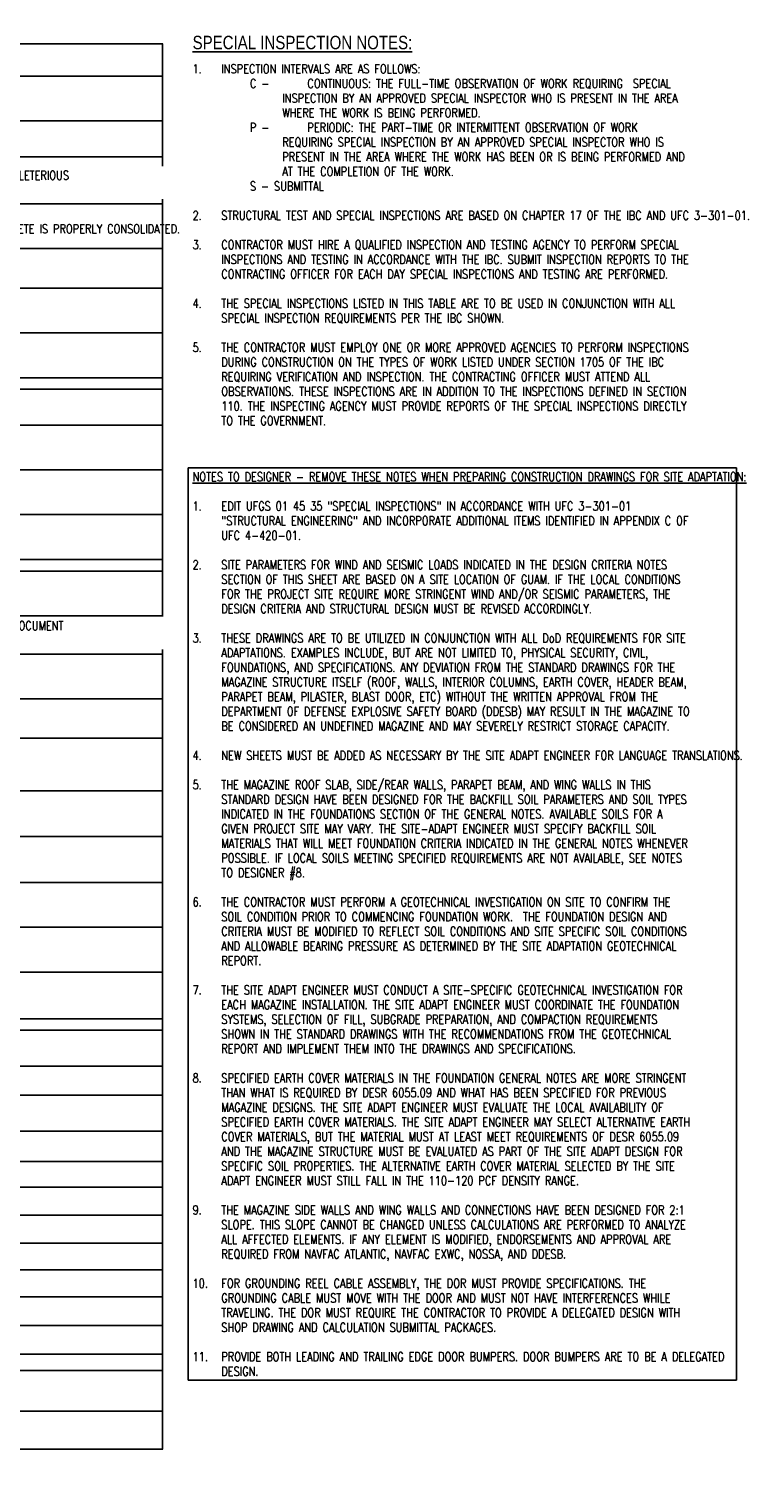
# Model space of a CAD drawing. Header units: inches. Extents: x -34.8 to -6, y 26.6 to 46.9.
# Tile 2 of 2: x -15.9 to -6, y 26.6 to 46.9. Entities that reach past the tile are written whole.
import ezdxf

# ---------------------------------------------------------------- set-up
doc = ezdxf.new("R2010")
doc.units = ezdxf.units.IN
doc.header["$MEASUREMENT"] = 0
for name, color, linetype in [('A-DETL-THIN', 1, 'Continuous'), ('S-ANNO-NOTE', 2, 'Continuous'), ('S-ANNO-TEXT', 2, 'Continuous')]:
    doc.layers.add(name, color=color, linetype=linetype)
doc.styles.add('Annotative', font='romans.shx', dxfattribs={"width": 0.8, "height": 0.125})
doc.styles.add('TITLES', font='swiss.ttf', dxfattribs={"width": 0.8, "height": 0.25})

msp = doc.modelspace()

# ---------------------------------------------------------------- linework, layer by layer
at = {"layer": 'A-DETL-THIN', "lineweight": -3}
for p, q in [((-13.994, 46.681), (-34.81, 46.681)), ((-13.999, 27.074), (-13.999, 46.681)), ((-34.81, 46.228), (-13.994, 46.228)), ((-34.81, 45.603), (-13.994, 45.603)), ((-34.81, 45.103), (-13.994, 45.103)), ((-34.81, 44.447), (-13.994, 44.447)), ((-34.81, 43.822), (-13.994, 43.822)), ((-34.81, 43.272), (-13.994, 43.272)), ((-34.81, 42.647), (-13.994, 42.647)), ((-34.81, 42.022), (-13.994, 42.022)), ((-34.81, 41.861), (-13.994, 41.861)), ((-34.81, 41.361), (-13.994, 41.361)), ((-34.81, 40.736), (-13.994, 40.736)), ((-34.81, 40.111), (-13.994, 40.111)), ((-34.81, 39.486), (-13.994, 39.486)), ((-34.81, 39.324), (-13.994, 39.324)), ((-34.81, 38.699), (-13.994, 38.699)), ((-34.81, 38.166), (-13.994, 38.166)), ((-34.81, 37.542), (-13.994, 37.542)), ((-34.81, 36.994), (-13.994, 36.994)), ((-34.81, 36.26), (-13.994, 36.26)), ((-34.81, 35.62), (-13.994, 35.62)), ((-34.81, 34.981), (-13.994, 34.981)), ((-34.81, 34.356), (-13.994, 34.356)), ((-34.81, 33.731), (-13.994, 33.731)), ((-34.81, 33.08), (-13.994, 33.08)), ((-34.81, 32.919), (-13.994, 32.919)), ((-34.81, 32.419), (-13.994, 32.419)), ((-34.81, 32.011), (-13.994, 32.011)), ((-34.81, 31.511), (-13.994, 31.511)), ((-34.817, 31.089), (-13.994, 31.089)), ((-34.817, 30.729), (-13.994, 30.729)), ((-34.817, 30.34), (-13.994, 30.34)), ((-34.817, 29.95), (-13.994, 29.95)), ((-34.817, 29.576), (-13.994, 29.576)), ((-34.817, 29.201), (-13.994, 29.201)), ((-34.817, 28.8), (-13.994, 28.8)), ((-34.817, 28.399), (-13.994, 28.399)), ((-34.817, 28.173), (-13.994, 28.173)), ((-34.817, 27.607), (-13.994, 27.607)), ((-34.817, 27.074), (-13.994, 27.074))]:
    msp.add_line(p, q, dxfattribs=at)

# ---------------------------------------------------------------- texts
at = {"layer": 'S-ANNO-TEXT', "lineweight": -3, "char_height": 0.125, "line_spacing_factor": 0.981704, "style": 'Annotative', "bg_fill": 2}
for s, insert, width, attachment_point in [('\\pxt3.2,6.4,9.6,12.8,16,19.2,22.4,25.6,28.8,32,35.2,38.4,41.6,44.8,48,51.2,54.4,57.6,60.8,64,67.2,70.4,73.6,76.8,80,83.2,86.4,89.6,92.8,96,99.2,102.4;{\\L\\P\\P\\pi-3.2,l3.2,t3.2,6.4,9.6,12.8,16,19.2,22.4,25.6,28.8,32,35.2,38.4,41.6,44.8,48,51.2,54.4,57.6,60.8,64,67.2,70.4,73.6,76.8,80,83.2,86.4,89.6,92.8,96;}1.^IINSPECTION INTERVALS ARE AS FOLLOWS:\\P\\pi-10,l10,t3.2,6.4,9.6,12.8,16,19.2,22.4,25.6,28.8,32,35.2,38.4,41.6,44.8,48,51.2,54.4,57.6,60.8,64,67.2,70.4,73.6,76.8,80,83.2,86.4,89.6,92.8,96,99.2,102.4;^I^IC -^I^ICONTINUOUS: THE FULL-TIME OBSERVATION OF WORK REQUIRING  SPECIAL INSPECTION BY AN APPROVED SPECIAL INSPECTOR WHO IS PRESENT IN THE AREA WHERE THE WORK IS BEING PERFORMED.\\P^I^IP -^I^IPERIODIC: THE PART-TIME OR INTERMITTENT OBSERVATION OF WORK REQUIRING SPECIAL INSPECTION BY AN APPROVED SPECIAL INSPECTOR WHO IS PRESENT IN THE AREA WHERE THE WORK HAS BEEN OR IS BEING PERFORMED AND AT THE COMPLETION OF THE WORK.\\P^I^IS - SUBMITTAL\\P\\pi0,l0;\\P\\pi-3.2,l3.2,t3.2,6.4,9.6,12.8,16,19.2,22.4,25.6,28.8,32,35.2,38.4,41.6,44.8,48,51.2,54.4,57.6,60.8,64,67.2,70.4,73.6,76.8,80,83.2,86.4,89.6,92.8,96;2.^ISTRUCTURAL TEST AND SPECIAL INSPECTIONS ARE BASED ON CHAPTER 17 OF THE IBC AND UFC 3-301-01.\\P\\pi0,l0,t3.2,6.4,9.6,12.8,16,19.2,22.4,25.6,28.8,32,35.2,38.4,41.6,44.8,48,51.2,54.4,57.6,60.8,64,67.2,70.4,73.6,76.8,80,83.2,86.4,89.6,92.8,96,99.2,102.4;\\P\\pi-3.2,l3.2,t3.2,6.4,9.6,12.8,16,19.2,22.4,25.6,28.8,32,35.2,38.4,41.6,44.8,48,51.2,54.4,57.6,60.8,64,67.2,70.4,73.6,76.8,80,83.2,86.4,89.6,92.8,96;3.^ICONTRACTOR MUST HIRE A QUALIFIED INSPECTION AND TESTING AGENCY TO PERFORM SPECIAL INSPECTIONS AND TESTING IN ACCORDANCE WITH THE IBC. SUBMIT INSPECTION REPORTS TO THE CONTRACTING OFFICER FOR EACH DAY SPECIAL INSPECTIONS AND TESTING ARE PERFORMED.\\P\\pi0,l0,t3.2,6.4,9.6,12.8,16,19.2,22.4,25.6,28.8,32,35.2,38.4,41.6,44.8,48,51.2,54.4,57.6,60.8,64,67.2,70.4,73.6,76.8,80,83.2,86.4,89.6,92.8,96,99.2,102.4;\\P\\pi-3.2,l3.2,t3.2,6.4,9.6,12.8,16,19.2,22.4,25.6,28.8,32,35.2,38.4,41.6,44.8,48,51.2,54.4,57.6,60.8,64,67.2,70.4,73.6,76.8,80,83.2,86.4,89.6,92.8,96;4.^ITHE SPECIAL INSPECTIONS LISTED IN THIS TABLE ARE TO BE USED IN CONJUNCTION WITH ALL SPECIAL INSPECTION REQUIREMENTS PER THE IBC SHOWN.\\P\\pi0,l0,t3.2,6.4,9.6,12.8,16,19.2,22.4,25.6,28.8,32,35.2,38.4,41.6,44.8,48,51.2,54.4,57.6,60.8,64,67.2,70.4,73.6,76.8,80,83.2,86.4,89.6,92.8,96,99.2,102.4;\\P\\pi-3.2,l3.2,t3.2,6.4,9.6,12.8,16,19.2,22.4,25.6,28.8,32,35.2,38.4,41.6,44.8,48,51.2,54.4,57.6,60.8,64,67.2,70.4,73.6,76.8,80,83.2,86.4,89.6,92.8,96;5.^ITHE CONTRACTOR MUST EMPLOY ONE OR MORE APPROVED AGENCIES TO PERFORM INSPECTIONS DURING CONSTRUCTION ON THE TYPES OF WORK LISTED UNDER SECTION 1705 OF THE IBC REQUIRING VERIFICATION AND INSPECTION. THE CONTRACTING OFFICER MUST ATTEND ALL OBSERVATIONS. THESE INSPECTIONS ARE IN ADDITION TO THE INSPECTIONS DEFINED IN SECTION 110. THE INSPECTING AGENCY MUST PROVIDE REPORTS OF THE SPECIAL INSPECTIONS DIRECTLY TO THE GOVERNMENT.', (-13.58, 46.802), 7.55123, 1), ('\\pxt3.2,6.4,9.6,12.8,16,19.2,22.4,25.6,28.8,32,35.2,38.4,41.6,44.8,48,51.2,54.4,57.6,60.8,64,67.2,70.4,73.6,76.8,80,83.2,86.4,89.6,92.8,96,99.2,102.4;{INSPECT EMBEDDED AND ATTACHED ITEMS TO ENSURE THEY ARE BONDED TO THE GROUNDING SYSTEM. DOCUMENT WITH PHOTOS.}', (-26.437, 33.393), 10.95622, 4)]:
    msp.add_mtext(s, dxfattribs=dict(at, insert=insert, width=width, attachment_point=attachment_point))

# ---------------------------------------------------------------- next in the draw order: texts
at = {"layer": 'S-ANNO-TEXT', "lineweight": -3, "line_spacing_factor": 0.981704, "bg_fill": 2}
for s, insert, char_height, width, attachment_point, style in [('\\pxt3.2,6.4,9.6,12.8,16,19.2,22.4,25.6,28.8,32,35.2,38.4,41.6,44.8,48,51.2,54.4,57.6,60.8,64,67.2,70.4,73.6,76.8,80,83.2,86.4,89.6,92.8,96,99.2,102.4;{\\LSPECIAL INSPECTION NOTES:}', (-13.58, 46.791), 0.1875, 4.14734, 1, 'TITLES'), ('\\pxt3.2,6.4,9.6,12.8,16,19.2,22.4,25.6,28.8,32,35.2,38.4,41.6,44.8,48,51.2,54.4,57.6,60.8,64,67.2,70.4,73.6,76.8,80,83.2,86.4,89.6,92.8,96,99.2,102.4;INSPECT SIZE, SPACING, COVER, POSITIONING AND GRADE OF REINFORCING STEEL. VERIFY THAT REINFORCING BARS ARE FREE OF FORM OIL OR OTHER DELETERIOUS MATERIALS. INSPECT BAR LAPS AND MECHANICAL SPLICES. VERIFY THAT BARS ARE ADEQUATELY TIED AND SUPPORTED ON CHAIRS OR BOLSTERS.', (-26.437, 44.738), 0.125, 12.40138, 4, 'Annotative'), ('\\pxt3.2,6.4,9.6,12.8,16,19.2,22.4,25.6,28.8,32,35.2,38.4,41.6,44.8,48,51.2,54.4,57.6,60.8,64,67.2,70.4,73.6,76.8,80,83.2,86.4,89.6,92.8,96,99.2,102.4;{INSPECT REINFORCING STEEL TO ENSURE ELECTRICAL CONTINUITY BETWEEN THE CAP, WALLS, SLAB AND FOUNDATION THROUGH CRIMPED CONNECTIONS. DOCUMENT CONNECTIONS WITH PHOTOS AND CONTINUITY TEST. ALL CRIMPED CONNECTIONS MUST BE INSPECTED PRIOR TO CONCRETE PLACEMENT.}', (-26.437, 38.626), 0.125, 12.63339, 1, 'Annotative')]:
    msp.add_mtext(s, dxfattribs=dict(at, insert=insert, char_height=char_height, width=width, attachment_point=attachment_point, style=style))

# ---------------------------------------------------------------- next in the draw order: texts
at = {"layer": 'S-ANNO-NOTE', "lineweight": -3, "insert": (-13.58, 40.702), "char_height": 0.125, "width": 7.51869, "attachment_point": 1, "line_spacing_factor": 0.981704, "style": 'Annotative', "bg_fill": 18, "box_fill_scale": 1.5, "bg_fill_color": 256, "bg_fill_transparency": 0}
msp.add_mtext('\\pxt3.2,6.4,9.6,12.8,16,19.2,22.4,25.6,28.8,32,35.2,38.4,41.6,44.8,48,51.2,54.4,57.6,60.8,64,67.2,70.4,73.6,76.8,80,83.2,86.4,89.6,92.8,96,99.2,102.4;{\\LNOTES TO DESIGNER - REMOVE THESE NOTES WHEN PREPARING CONSTRUCTION DRAWINGS FOR SITE ADAPTATION:\\P}\\P\\pi-3.2,l3.2;1.^IEDIT UFGS 01 45 35 "SPECIAL INSPECTIONS" IN ACCORDANCE WITH UFC 3-301-01 "STRUCTURAL ENGINEERING" AND INCORPORATE ADDITIONAL ITEMS IDENTIFIED IN APPENDIX C OF UFC 4-420-01.^J\\P2.^ISITE PARAMETERS FOR WIND AND SEISMIC LOADS INDICATED IN THE DESIGN CRITERIA NOTES SECTION OF THIS SHEET ARE BASED ON A SITE LOCATION OF GUAM. IF THE LOCAL CONDITIONS FOR THE PROJECT SITE REQUIRE MORE STRINGENT WIND AND/OR SEISMIC PARAMETERS, THE DESIGN CRITERIA AND STRUCTURAL DESIGN MUST BE REVISED ACCORDINGLY.^J\\P3.^ITHESE DRAWINGS ARE TO BE UTILIZED IN CONJUNCTION WITH ALL DoD REQUIREMENTS FOR SITE ADAPTATIONS. EXAMPLES INCLUDE, BUT ARE NOT LIMITED TO, PHYSICAL SECURITY, CIVIL, FOUNDATIONS, AND SPECIFICATIONS. ANY DEVIATION FROM THE STANDARD DRAWINGS FOR THE MAGAZINE STRUCTURE ITSELF (ROOF, WALLS, INTERIOR COLUMNS, EARTH COVER, HEADER BEAM, PARAPET BEAM, PILASTER, BLAST DOOR, ETC) WITHOUT THE WRITTEN APPROVAL FROM THE DEPARTMENT OF DEFENSE EXPLOSIVE SAFETY BOARD (DDESB) MAY RESULT IN THE MAGAZINE TO BE CONSIDERED AN UNDEFINED MAGAZINE AND MAY SEVERELY RESTRICT STORAGE CAPACITY.^J\\P4.^INEW SHEETS MUST BE ADDED AS NECESSARY BY THE SITE ADAPT ENGINEER FOR LANGUAGE TRANSLATIONS.^J\\P5.^ITHE MAGAZINE ROOF SLAB, SIDE/REAR WALLS, PARAPET BEAM, AND WING WALLS IN THIS STANDARD DESIGN HAVE BEEN DESIGNED FOR THE BACKFILL SOIL PARAMETERS AND SOIL TYPES INDICATED IN THE FOUNDATIONS SECTION OF THE GENERAL NOTES. AVAILABLE SOILS FOR A GIVEN PROJECT SITE MAY VARY. THE SITE-ADAPT ENGINEER MUST SPECIFY BACKFILL SOIL MATERIALS THAT WILL MEET FOUNDATION CRITERIA INDICATED IN THE GENERAL NOTES WHENEVER POSSIBLE. IF LOCAL SOILS MEETING SPECIFIED REQUIREMENTS ARE NOT AVAILABLE, SEE NOTES TO DESIGNER #8.^J\\P6.^ITHE CONTRACTOR MUST PERFORM A GEOTECHNICAL INVESTIGATION ON SITE TO CONFIRM THE SOIL CONDITION PRIOR TO COMMENCING FOUNDATION WORK.  THE FOUNDATION DESIGN AND CRITERIA MUST BE MODIFIED TO REFLECT SOIL CONDITIONS AND SITE SPECIFIC SOIL CONDITIONS AND ALLOWABLE BEARING PRESSURE AS DETERMINED BY THE SITE ADAPTATION GEOTECHNICAL REPORT.^J\\P7.^ITHE SITE ADAPT ENGINEER MUST CONDUCT A SITE-SPECIFIC GEOTECHNICAL INVESTIGATION FOR EACH MAGAZINE INSTALLATION. THE SITE ADAPT ENGINEER MUST COORDINATE THE FOUNDATION SYSTEMS, SELECTION OF FILL, SUBGRADE PREPARATION, AND COMPACTION REQUIREMENTS SHOWN IN THE STANDARD DRAWINGS WITH THE RECOMMENDATIONS FROM THE GEOTECHNICAL REPORT AND IMPLEMENT THEM INTO THE DRAWINGS AND SPECIFICATIONS. ^J\\P8.^ISPECIFIED EARTH COVER MATERIALS IN THE FOUNDATION GENERAL NOTES ARE MORE STRINGENT THAN WHAT IS REQUIRED BY DESR 6055.09 AND WHAT HAS BEEN SPECIFIED FOR PREVIOUS MAGAZINE DESIGNS. THE SITE ADAPT ENGINEER MUST EVALUATE THE LOCAL AVAILABILITY OF SPECIFIED EARTH COVER MATERIALS. THE SITE ADAPT ENGINEER MAY SELECT ALTERNATIVE EARTH COVER MATERIALS, BUT THE MATERIAL MUST AT LEAST MEET REQUIREMENTS OF DESR 6055.09 AND THE MAGAZINE STRUCTURE MUST BE EVALUATED AS PART OF THE SITE ADAPT DESIGN FOR SPECIFIC SOIL PROPERTIES. THE ALTERNATIVE EARTH COVER MATERIAL SELECTED BY THE SITE ADAPT ENGINEER MUST STILL FALL IN THE 110-120 PCF DENSITY RANGE. ^J\\P9.^ITHE MAGAZINE SIDE WALLS AND WING WALLS AND CONNECTIONS HAVE BEEN DESIGNED FOR 2:1 SLOPE. THIS SLOPE CANNOT BE CHANGED UNLESS CALCULATIONS ARE PERFORMED TO ANALYZE ALL AFFECTED ELEMENTS. IF ANY ELEMENT IS MODIFIED, ENDORSEMENTS AND APPROVAL ARE REQUIRED FROM NAVFAC ATLANTIC, NAVFAC EXWC, NOSSA, AND DDESB.\\P\\pi0,l0;\\P\\pi-3.2,l3.2;10.^IFOR GROUNDING REEL CABLE ASSEMBLY, THE DOR MUST PROVIDE SPECIFICATIONS. THE GROUNDING CABLE MUST MOVE WITH THE DOOR AND MUST NOT HAVE INTERFERENCES WHILE TRAVELING. THE DOR MUST REQUIRE THE CONTRACTOR TO PROVIDE A DELEGATED DESIGN WITH SHOP DRAWING AND CALCULATION SUBMITTAL PACKAGES.\\P\\pi0,l0;\\P\\pi-3.2,l3.2;11.^IPROVIDE BOTH LEADING AND TRAILING EDGE DOOR BUMPERS. DOOR BUMPERS ARE TO BE A DELEGATED DESIGN.', dxfattribs=at)
at = {"layer": 'S-ANNO-TEXT', "lineweight": -3, "insert": (-26.437, 44.098), "char_height": 0.125, "width": 12.0085, "attachment_point": 4, "line_spacing_factor": 0.981704, "style": 'Annotative', "bg_fill": 2}
msp.add_mtext('\\pxt3.2,6.4,9.6,12.8,16,19.2,22.4,25.6,28.8,32,35.2,38.4,41.6,44.8,48,51.2,54.4,57.6,60.8,64,67.2,70.4,73.6,76.8,80,83.2,86.4,89.6,92.8,96,99.2,102.4;{INSPECT PLACEMENT OF CONCRETE. VERIFY THAT CONCRETE CONVEYANCE AND DEPOSITING AVOIDS SEGREGATION OR CONTAMINATION. VERIFY THAT CONCRETE IS PROPERLY CONSOLIDATED.}', dxfattribs=at)

doc.saveas('drawing.dxf')
